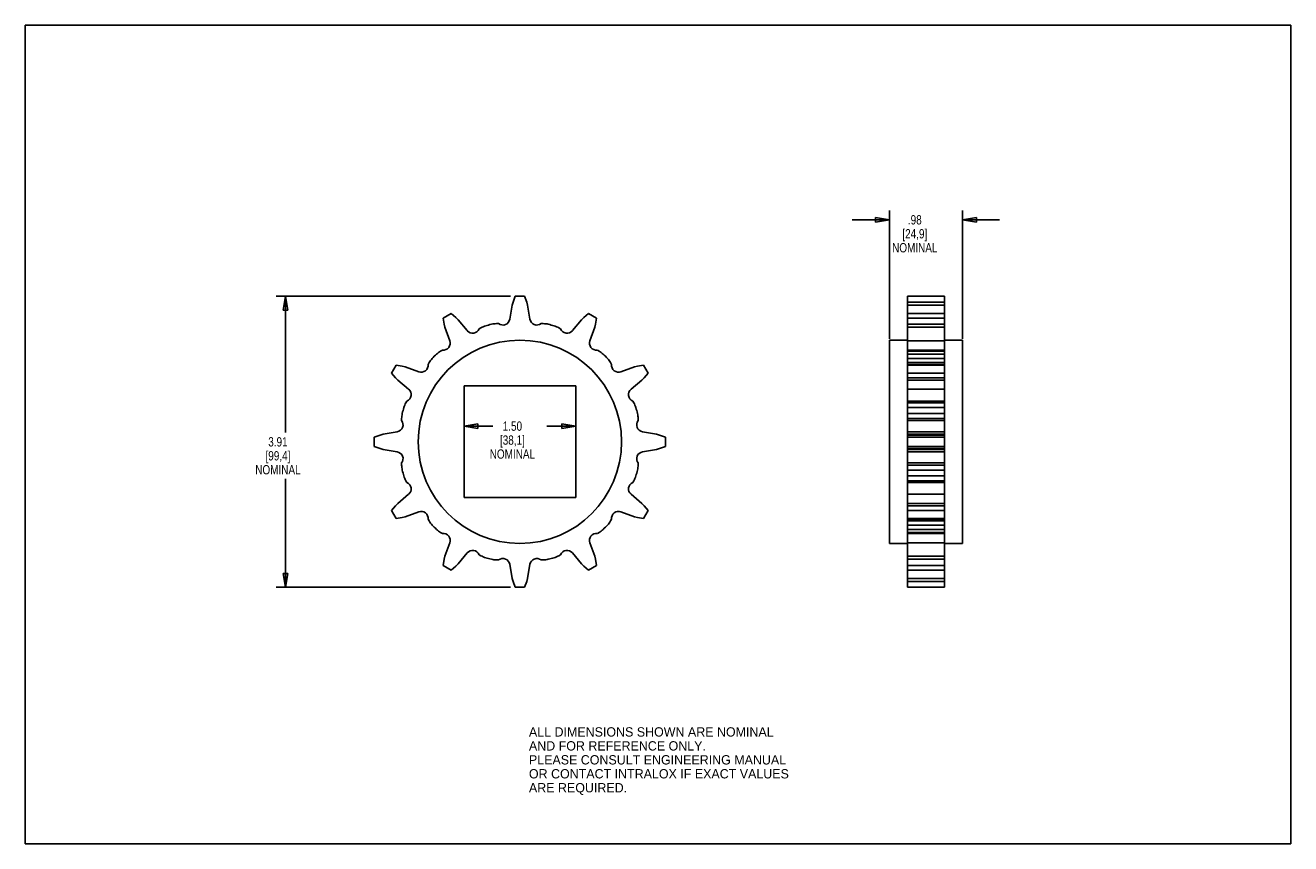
# Model space of a CAD drawing. Header units: inches. Extents: x 0 to 17, y 0 to 11.
import ezdxf

# ---------------------------------------------------------------- set-up
doc = ezdxf.new("R2010")
doc.units = ezdxf.units.IN
doc.header["$LTSCALE"] = 0.935
doc.header["$MEASUREMENT"] = 0
doc.layers.get('0').update_dxf_attribs({"linetype": 'CONTINUOUS'})
doc.layers.add('ALL_FEATURES', color=7, linetype='CONTINUOUS')
doc.styles.get("Standard").update_dxf_attribs({"font": 'txt', "width": 0.8})
doc.styles.add('TEXTSTYLE_2', font='bluprnt.ttf')
doc.dimstyles.new('DIMSTYLE_1', dxfattribs={"dimtxt": 0.125, "dimasz": 0.1875, "dimexe": 0.125, "dimexo": 0.0625, "dimgap": 0.0625, "dimtad": 0, "dimtih": 1, "dimtoh": 1, "dimzin": 4, "dimdsep": 46, "dimtxsty": 'STANDARD', "dimblk": 'CLOSED', "dimblk1": 'CLOSED', "dimblk2": 'CLOSED', "dimcen": 0.09, "dimadec": 0, "dimazin": 0, "dimtp": 0.005, "dimtm": 0.005, "dimtfac": 1, "dimtofl": 0, "dimtmove": 0, "dimatfit": 3, "dimldrblk": 'CLOSED', "dimfxl": 1, "dimtolj": 1, "dimtzin": 4, "dimarcsym": 0})

# ---------------------------------------------------------------- blocks, each defined once
blk = doc.blocks.new('_CLOSED')
at = {"color": 0, "linetype": 'BYBLOCK'}
for p, q in [((0, 0), (-1, 0.167)), ((-1, 0.167), (-1, -0.167)), ((-1, -0.167), (0, 0)), ((-1, 0), (0, 0))]:
    blk.add_line(p, q, dxfattribs=at)
blk = doc.blocks.new('*D0')
at = {"color": 3, "linetype": 'CONTINUOUS'}
for p, q in [((5.894, 4.714), (5.894, 5.737)), ((5.894, 5.612), (6.282, 5.612)), ((7.394, 5.612), (7.007, 5.612)), ((7.394, 4.714), (7.394, 5.737))]:
    blk.add_line(p, q, dxfattribs=at)
at = {"color": 3, "linetype": 'CONTINUOUS', "xscale": 0.1875, "yscale": 0.1875, "zscale": 0.1875, "rotation": 180}
blk.add_blockref('_CLOSED', (5.894, 5.612), dxfattribs=at)
at = {"color": 3, "linetype": 'CONTINUOUS', "xscale": 0.1875, "yscale": 0.1875, "zscale": 0.1875}
blk.add_blockref('_CLOSED', (7.394, 5.612), dxfattribs=at)
at = {"color": 3, "linetype": 'CONTINUOUS', "insert": (6.544, 5.675), "char_height": 0.125, "width": 0.7, "attachment_point": 2, "line_spacing_factor": 0.9}
blk.add_mtext('1.50\\P[38,1]\\PNOMINAL', dxfattribs=at)
blk = doc.blocks.new('*D1')
at = {"color": 3, "linetype": 'CONTINUOUS'}
for p, q in [((6.519, 7.358), (3.369, 7.358)), ((3.494, 7.358), (3.494, 5.527)), ((3.494, 3.446), (3.494, 4.902)), ((6.519, 3.446), (3.369, 3.446))]:
    blk.add_line(p, q, dxfattribs=at)
at = {"color": 3, "linetype": 'CONTINUOUS', "xscale": 0.1875, "yscale": 0.1875, "zscale": 0.1875}
for p, rotation in [((3.494, 7.358), 90), ((3.494, 3.446), 270)]:
    blk.add_blockref('_CLOSED', p, dxfattribs=dict(at, rotation=rotation))
at = {"color": 3, "linetype": 'CONTINUOUS', "insert": (3.394, 5.464), "char_height": 0.125, "width": 0.7, "attachment_point": 2, "line_spacing_factor": 0.9}
blk.add_mtext('3.91\\P[99,4]\\PNOMINAL', dxfattribs=at)
blk = doc.blocks.new('*D2')
at = {"color": 3, "linetype": 'CONTINUOUS'}
for p, q in [((11.61, 6.784), (11.61, 8.511)), ((12.59, 6.784), (12.59, 8.511)), ((11.61, 8.386), (11.11, 8.386)), ((12.59, 8.386), (13.09, 8.386))]:
    blk.add_line(p, q, dxfattribs=at)
at = {"color": 3, "linetype": 'CONTINUOUS', "xscale": 0.1875, "yscale": 0.1875, "zscale": 0.1875}
blk.add_blockref('_CLOSED', (11.61, 8.386), dxfattribs=at)
at = {"color": 3, "linetype": 'CONTINUOUS', "xscale": 0.1875, "yscale": 0.1875, "zscale": 0.1875, "rotation": 180}
blk.add_blockref('_CLOSED', (12.59, 8.386), dxfattribs=at)
at = {"color": 3, "linetype": 'CONTINUOUS', "insert": (11.95, 8.448), "char_height": 0.125, "width": 0.7, "attachment_point": 2, "line_spacing_factor": 0.9}
blk.add_mtext('.98\\P[24,9]\\PNOMINAL', dxfattribs=at)

msp = doc.modelspace()

# ---------------------------------------------------------------- linework, layer by layer
at = {"color": 7, "linetype": 'CONTINUOUS'}
for p, q in [((0, 0), (0, 11)), ((0, 11), (17, 11)), ((17, 0), (17, 11)), ((5.72, 7.127), (5.612, 7.065)), ((5.627, 6.981), (5.612, 7.065)), ((5.638, 6.941), (5.627, 6.981)), ((5.72, 7.127), (5.785, 7.072)), ((5.785, 7.072), (5.815, 7.043)), ((5.938, 6.896), (5.815, 7.043)), ((7.474, 7.043), (7.35, 6.896)), ((7.474, 7.043), (7.503, 7.072)), ((7.503, 7.072), (7.568, 7.127)), ((7.676, 7.065), (7.568, 7.127)), ((7.661, 6.981), (7.651, 6.941)), ((7.676, 7.065), (7.661, 6.981)), ((11.85, 6.636), (11.85, 7.127)), ((12.35, 7.127), (11.85, 7.127)), ((12.35, 7.065), (11.85, 7.065)), ((12.35, 6.981), (11.85, 6.981)), ((12.35, 3.446), (12.35, 7.127)), ((5.638, 6.941), (5.703, 6.76)), ((6.097, 6.919), (6.12, 6.933)), ((7.168, 6.933), (7.191, 6.919)), ((7.585, 6.76), (7.651, 6.941)), ((12.35, 6.941), (11.85, 6.941)), ((5.58, 6.621), (5.603, 6.635)), ((7.685, 6.635), (7.708, 6.621)), ((11.61, 4.036), (11.61, 6.768)), ((11.61, 6.768), (11.85, 6.768)), ((12.35, 6.76), (11.85, 6.76)), ((11.85, 3.446), (11.85, 6.635)), ((12.35, 6.635), (11.85, 6.635)), ((12.35, 6.768), (12.59, 6.768)), ((12.59, 6.768), (12.59, 4.036)), ((5.411, 6.442), (5.425, 6.466)), ((7.864, 6.466), (7.877, 6.442)), ((11.85, 6.621), (12.35, 6.621)), ((11.85, 6.579), (12.35, 6.579)), ((12.35, 6.523), (11.85, 6.523)), ((12.35, 6.466), (11.85, 6.466)), ((4.981, 6.434), (4.919, 6.326)), ((4.974, 6.261), (4.919, 6.326)), ((4.981, 6.434), (5.065, 6.419)), ((5.065, 6.419), (5.105, 6.408)), ((5.286, 6.343), (5.105, 6.408)), ((8.183, 6.408), (8.002, 6.343)), ((8.183, 6.408), (8.223, 6.419)), ((8.223, 6.419), (8.307, 6.434)), ((8.369, 6.326), (8.307, 6.434)), ((8.369, 6.326), (8.314, 6.261)), ((12.35, 6.442), (11.85, 6.442)), ((12.35, 6.434), (11.85, 6.434)), ((12.35, 6.326), (11.85, 6.326)), ((5.003, 6.231), (4.974, 6.261)), ((5.003, 6.231), (5.15, 6.108)), ((8.138, 6.108), (8.285, 6.231)), ((8.314, 6.261), (8.285, 6.231)), ((12.35, 6.261), (11.85, 6.261)), ((12.35, 6.231), (11.85, 6.231)), ((12.35, 6.108), (11.85, 6.108)), ((5.113, 5.926), (5.126, 5.949)), ((8.162, 5.949), (8.175, 5.926)), ((12.35, 5.949), (11.85, 5.949)), ((11.85, 5.926), (12.35, 5.926)), ((11.85, 5.861), (12.35, 5.861)), ((12.35, 5.784), (11.85, 5.784)), ((5.056, 5.687), (5.056, 5.713)), ((8.232, 5.713), (8.232, 5.687)), ((12.35, 5.713), (11.85, 5.713)), ((12.35, 5.687), (11.85, 5.687)), ((4.688, 5.464), (4.768, 5.493)), ((4.688, 5.464), (4.688, 5.339)), ((4.768, 5.493), (4.808, 5.504)), ((4.997, 5.537), (4.808, 5.504)), ((8.48, 5.504), (8.291, 5.537)), ((8.48, 5.504), (8.52, 5.493)), ((8.52, 5.493), (8.6, 5.464)), ((8.6, 5.339), (8.6, 5.464)), ((12.35, 5.537), (11.85, 5.537)), ((12.35, 5.504), (11.85, 5.504)), ((12.35, 5.493), (11.85, 5.493)), ((12.35, 5.464), (11.85, 5.464)), ((4.768, 5.31), (4.688, 5.339)), ((4.808, 5.3), (4.768, 5.31)), ((4.808, 5.3), (4.997, 5.266)), ((8.291, 5.266), (8.48, 5.3)), ((8.52, 5.31), (8.48, 5.3)), ((8.6, 5.339), (8.52, 5.31)), ((12.35, 5.339), (11.85, 5.339)), ((12.35, 5.31), (11.85, 5.31)), ((12.35, 5.3), (11.85, 5.3)), ((5.056, 5.09), (5.056, 5.117)), ((8.232, 5.117), (8.232, 5.09)), ((12.35, 5.266), (11.85, 5.266)), ((12.35, 5.117), (11.85, 5.117)), ((11.85, 5.09), (12.35, 5.09)), ((11.85, 5.02), (12.35, 5.02)), ((12.35, 4.943), (11.85, 4.943)), ((5.126, 4.854), (5.113, 4.878)), ((8.175, 4.878), (8.162, 4.854)), ((12.35, 4.878), (11.85, 4.878)), ((12.35, 4.854), (11.85, 4.854)), ((5.15, 4.696), (5.003, 4.572)), ((8.285, 4.572), (8.138, 4.696)), ((12.35, 4.696), (11.85, 4.696)), ((4.919, 4.478), (4.974, 4.543)), ((4.919, 4.478), (4.981, 4.37)), ((4.974, 4.543), (5.003, 4.572)), ((5.105, 4.395), (5.286, 4.461)), ((8.002, 4.461), (8.183, 4.395)), ((8.285, 4.572), (8.314, 4.543)), ((8.307, 4.37), (8.369, 4.478)), ((8.314, 4.543), (8.369, 4.478)), ((12.35, 4.572), (11.85, 4.572)), ((12.35, 4.543), (11.85, 4.543)), ((12.35, 4.478), (11.85, 4.478)), ((5.065, 4.385), (4.981, 4.37)), ((5.105, 4.395), (5.065, 4.385)), ((5.425, 4.338), (5.411, 4.361)), ((7.877, 4.361), (7.864, 4.338)), ((8.223, 4.385), (8.183, 4.395)), ((8.307, 4.37), (8.223, 4.385)), ((12.35, 4.37), (11.85, 4.37)), ((12.35, 4.361), (11.85, 4.361)), ((11.85, 4.338), (12.35, 4.338)), ((11.85, 4.281), (12.35, 4.281)), ((5.603, 4.169), (5.58, 4.182)), ((7.708, 4.182), (7.685, 4.169)), ((12.35, 4.225), (11.85, 4.225)), ((12.35, 4.182), (11.85, 4.182)), ((12.35, 4.169), (11.85, 4.169)), ((5.703, 4.044), (5.638, 3.863)), ((7.651, 3.863), (7.585, 4.044)), ((11.61, 4.036), (11.85, 4.036)), ((12.35, 4.044), (11.85, 4.044)), ((12.35, 4.036), (12.59, 4.036)), ((5.612, 3.739), (5.627, 3.823)), ((5.627, 3.823), (5.638, 3.863)), ((5.815, 3.761), (5.785, 3.731)), ((5.815, 3.761), (5.938, 3.908)), ((6.12, 3.871), (6.097, 3.884)), ((6.359, 3.814), (6.332, 3.814)), ((6.509, 3.755), (6.542, 3.566)), ((6.746, 3.566), (6.78, 3.755)), ((6.956, 3.814), (6.929, 3.814)), ((7.191, 3.884), (7.168, 3.871)), ((7.35, 3.908), (7.474, 3.761)), ((7.503, 3.731), (7.474, 3.761)), ((7.651, 3.863), (7.661, 3.823)), ((7.661, 3.823), (7.676, 3.739)), ((12.35, 3.863), (11.85, 3.863)), ((12.35, 3.823), (11.85, 3.823)), ((5.612, 3.739), (5.72, 3.677)), ((5.785, 3.731), (5.72, 3.677)), ((7.568, 3.677), (7.503, 3.731)), ((7.568, 3.677), (7.676, 3.739)), ((12.35, 3.739), (11.85, 3.739)), ((12.35, 3.677), (11.85, 3.677)), ((6.553, 3.526), (6.542, 3.566)), ((6.582, 3.446), (6.553, 3.526)), ((6.582, 3.446), (6.706, 3.446)), ((6.736, 3.526), (6.706, 3.446)), ((6.746, 3.566), (6.736, 3.526)), ((12.35, 3.566), (11.85, 3.566)), ((12.35, 3.526), (11.85, 3.526)), ((12.35, 3.446), (11.85, 3.446)), ((0, 0), (17, 0))]:
    msp.add_line(p, q, dxfattribs=at)
msp.add_circle((6.644, 5.402), 1.366, dxfattribs=at)
for centre, radius, start, end in [((6.644, 5.402), 1.625, 103.5992, 106.4008), ((6.644, 5.402), 1.625, 73.5992, 76.4008), ((6.01, 6.956), 0.094, 220, 337.0726), ((6.27, 6.673), 0.3, 106.4008, 120), ((7.018, 6.673), 0.3, 60, 73.5992), ((7.278, 6.956), 0.094, 202.9274, 320), ((5.615, 6.728), 0.094, 262.9274, 20), ((7.673, 6.728), 0.094, 160, 277.0726), ((5.684, 6.316), 0.3, 136.4008, 150), ((6.644, 5.402), 1.625, 133.5992, 136.4008), ((5.73, 6.361), 0.3, 120, 133.5992), ((7.558, 6.361), 0.3, 46.4008, 60), ((6.644, 5.402), 1.625, 43.5992, 46.4008), ((7.604, 6.316), 0.3, 30, 43.5992), ((5.318, 6.431), 0.094, 250, 7.0726), ((7.97, 6.431), 0.094, 172.9274, 290), ((5.09, 6.036), 0.094, 292.9274, 50), ((8.198, 6.036), 0.094, 130, 247.0726), ((5.356, 5.713), 0.3, 166.4008, 180), ((6.644, 5.402), 1.625, 163.5992, 166.4008), ((5.373, 5.776), 0.3, 150, 163.5992), ((7.915, 5.776), 0.3, 16.4008, 30), ((6.644, 5.402), 1.625, 13.5992, 16.4008), ((7.932, 5.713), 0.3, 0, 13.5992), ((4.981, 5.63), 0.094, 280, 37.0726), ((8.307, 5.63), 0.094, 142.9274, 260), ((4.981, 5.174), 0.094, 322.9274, 80), ((8.307, 5.174), 0.094, 100, 217.0726), ((5.356, 5.09), 0.3, 180, 193.5992), ((6.644, 5.402), 1.625, 193.5992, 196.4008), ((5.373, 5.028), 0.3, 196.4008, 210), ((7.915, 5.028), 0.3, 330, 343.5992), ((6.644, 5.402), 1.625, 343.5992, 346.4008), ((7.932, 5.09), 0.3, 346.4008, 360), ((5.09, 4.768), 0.094, 310, 67.0726), ((8.198, 4.768), 0.094, 112.9274, 230), ((5.318, 4.373), 0.094, 352.9274, 110), ((7.97, 4.373), 0.094, 70, 187.0726), ((5.684, 4.488), 0.3, 210, 223.5992), ((6.644, 5.402), 1.625, 223.5992, 226.4008), ((6.644, 5.402), 1.625, 313.5992, 316.4008), ((7.604, 4.488), 0.3, 316.4008, 330), ((5.73, 4.442), 0.3, 226.4008, 240), ((5.615, 4.076), 0.094, 340, 97.0726), ((7.673, 4.076), 0.094, 82.9274, 200), ((7.558, 4.442), 0.3, 300, 313.5992), ((6.01, 3.848), 0.094, 22.9274, 140), ((7.278, 3.848), 0.094, 40, 157.0726), ((6.27, 4.131), 0.3, 240, 253.5992), ((6.644, 5.402), 1.625, 253.5992, 256.4008), ((6.332, 4.114), 0.3, 256.4008, 270), ((6.416, 3.739), 0.094, 10, 127.0726), ((6.872, 3.739), 0.094, 52.9274, 170), ((6.956, 4.114), 0.3, 270, 283.5992), ((6.644, 5.402), 1.625, 283.5992, 286.4008), ((7.018, 4.131), 0.3, 286.4008, 300)]:
    msp.add_arc(centre, radius, start, end, dxfattribs=at)
at = {"layer": 'ALL_FEATURES', "color": 7, "linetype": 'CONTINUOUS'}
for p, q in [((6.553, 7.278), (6.582, 7.358)), ((6.706, 7.358), (6.582, 7.358)), ((6.706, 7.358), (6.736, 7.278)), ((11.85, 7.127), (11.85, 7.358)), ((12.35, 7.358), (11.85, 7.358)), ((12.35, 7.127), (12.35, 7.358)), ((6.542, 7.238), (6.509, 7.049)), ((6.542, 7.238), (6.553, 7.278)), ((6.736, 7.278), (6.746, 7.238)), ((6.78, 7.049), (6.746, 7.238)), ((12.35, 7.278), (11.85, 7.278)), ((12.35, 7.238), (11.85, 7.238)), ((6.332, 6.99), (6.359, 6.99)), ((6.929, 6.99), (6.956, 6.99)), ((5.894, 6.152), (5.894, 4.652)), ((7.394, 6.152), (5.894, 6.152)), ((7.394, 4.652), (7.394, 6.152)), ((5.894, 4.652), (7.394, 4.652))]:
    msp.add_line(p, q, dxfattribs=at)
for centre, radius, start, end in [((6.332, 6.69), 0.3, 90, 103.5992), ((6.416, 7.065), 0.094, 232.9274, 350), ((6.872, 7.065), 0.094, 190, 307.0726), ((6.956, 6.69), 0.3, 76.4008, 90)]:
    msp.add_arc(centre, radius, start, end, dxfattribs=at)

# ---------------------------------------------------------------- texts
at = {"color": 3, "linetype": 'CONTINUOUS', "insert": (6.766, 1.565), "char_height": 0.125, "width": 3.60569, "attachment_point": 1, "line_spacing_factor": 0.9, "style": 'TEXTSTYLE_2'}
msp.add_mtext('ALL DIMENSIONS SHOWN ARE NOMINAL\\PAND FOR REFERENCE ONLY.\\PPLEASE CONSULT ENGINEERING MANUAL\\POR CONTACT INTRALOX IF EXACT VALUES\\PARE REQUIRED.\\P ', dxfattribs=at)

# ---------------------------------------------------------------- dimensions: what is measured, and where the dimension line sits
at = {"color": 3, "linetype": 'CONTINUOUS'}
for base, p1, p2, angle, picture, middle in [((11.61, 8.386), (12.59, 6.721), (11.61, 6.721), 180, '*D2', (12.1, 8.198)), ((3.494, 3.446), (6.582, 7.358), (6.582, 3.446), 270, '*D1', (3.494, 5.214))]:
    dim = msp.add_linear_dim(base=base, p1=p1, p2=p2, angle=angle, text='<>\\PNOMINAL', dimstyle='DIMSTYLE_1', dxfattribs=at)
    dim.commit()
    dim.dimension.update_dxf_attribs({"geometry": picture, "text_midpoint": middle, "dimtype": 160})
dim = msp.add_linear_dim(base=(7.394, 5.612), p1=(5.894, 4.652), p2=(7.394, 4.652), text='<>\\PNOMINAL', dimstyle='DIMSTYLE_1', dxfattribs=at)
dim.commit()
dim.dimension.update_dxf_attribs({"geometry": '*D0', "text_midpoint": (6.644, 5.425), "dimtype": 160})

doc.saveas('drawing.dxf')
